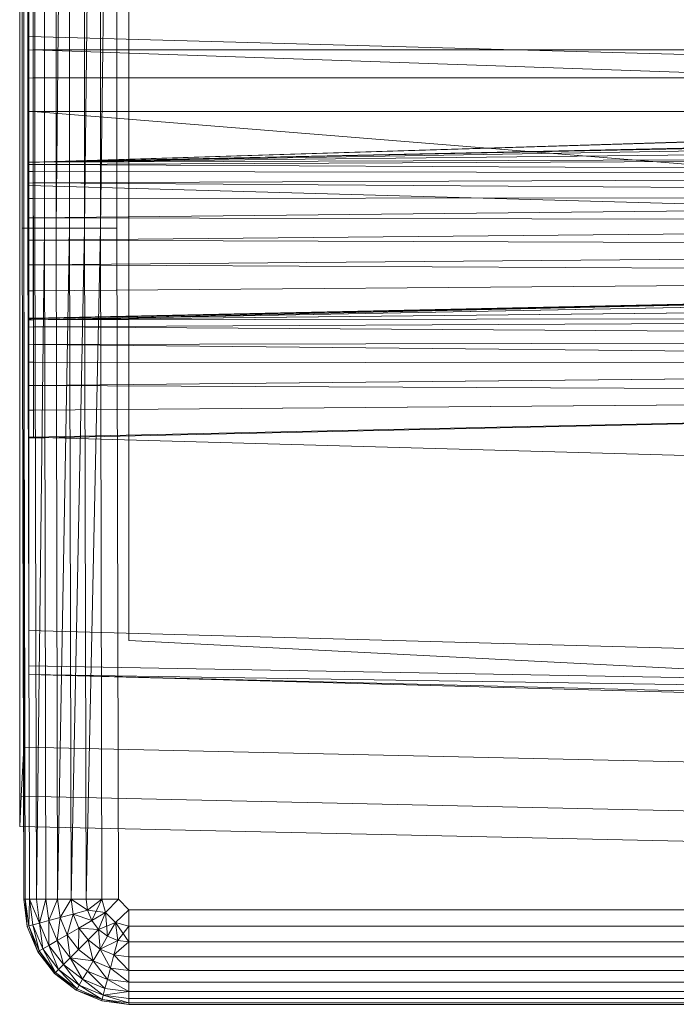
# Model space of a CAD drawing. Header units: metres. Extents: x 397.7 to 427.5, y 12.7 to 28.4.
# Tile 45 of 85: x 407.5527 to 407.6441, y 26.1113 to 26.2484. Entities that reach past the tile are written whole.
import ezdxf

# ---------------------------------------------------------------- set-up
doc = ezdxf.new("R2010")
doc.units = ezdxf.units.M
doc.layers.add('A-DETL-____-MBND', color=7, linetype='Continuous', lineweight=18)

# ---------------------------------------------------------------- blocks, each defined once
blk = doc.blocks.new('Family - Inodor P4-153813-07_PCI_P4')
at = {"layer": 'A-DETL-____-MBND', "color": 253, "true_color": 0xaaaaaa}
for p, q in [((0.00056, 0.01465), (0.00056, 0.38826)), ((0.00056, 0.01465), (0.00056, 0.38826)), ((0, 0.36417), (0, 0.03582)), ((0, 0.03582), (0, 0.36417)), ((0.00056, 0.36417), (0.00056, 0.03582)), ((0.00056, 0.03582), (0.00056, 0.36417)), ((0.01521, 0.35403), (0.01521, 0.05064)), ((0.01521, 0.35403), (0.01521, 0.05064)), ((0.00036, 0.10805), (0.00036, 0.29485)), ((0.00036, 0.10805), (0.00036, 0.29485)), ((0.00056, 0.10805), (0.00056, 0.29485)), ((0.00056, 0.29485), (0.00056, 0.10805)), ((0.00056, 0.10805), (0.00056, 0.29485)), ((0.00116, 0.10805), (0.00116, 0.29485)), ((0.00116, 0.29485), (0.00116, 0.10805)), ((0.00116, 0.10805), (0.00116, 0.29485)), ((0.00213, 0.10805), (0.00213, 0.29485)), ((0.00213, 0.29485), (0.00213, 0.10805)), ((0.00213, 0.10805), (0.00213, 0.29485)), ((0.00345, 0.10805), (0.00345, 0.29485)), ((0.00345, 0.29485), (0.00345, 0.10805)), ((0.00345, 0.10805), (0.00345, 0.29485)), ((0.00508, 0.10805), (0.00508, 0.29485)), ((0.00508, 0.29485), (0.00508, 0.10805)), ((0.00696, 0.29485), (0.00508, 0.10805)), ((0.00508, 0.10805), (0.00508, 0.29485)), ((0.00508, 0.10805), (0.00696, 0.29485)), ((0.00696, 0.10805), (0.00696, 0.29485)), ((0.00696, 0.10805), (0.00696, 0.29485)), ((0.00696, 0.10805), (0.00696, 0.29485)), ((0.00904, 0.10805), (0.00904, 0.29485)), ((0.00904, 0.29485), (0.00904, 0.10805)), ((0.01126, 0.29485), (0.00904, 0.10805)), ((0.00904, 0.10805), (0.00904, 0.29485)), ((0.00904, 0.10805), (0.01126, 0.29485)), ((0.01126, 0.10805), (0.01126, 0.29485)), ((0.01354, 0.29485), (0.01126, 0.10805)), ((0.01126, 0.10805), (0.01126, 0.29485)), ((0.01126, 0.10805), (0.01126, 0.29485)), ((0.01126, 0.10805), (0.01354, 0.29485)), ((0.01354, 0.10805), (0.01354, 0.29485)), ((0.01354, 0.29485), (0.01354, 0.10805)), ((0.01354, 0.10805), (0.01354, 0.29485)), ((0.00127, 0.11722), (0.00127, 0.28262)), ((0.00127, 0.13284), (0.00127, 0.26701)), ((0.00127, 0.267), (0.00127, 0.13339)), ((0.00186, 0.26697), (0.00186, 0.13288)), ((0.00186, 0.13288), (0.00186, 0.26697)), ((0.00186, 0.13288), (0.00186, 0.26697)), ((0.00186, 0.13288), (0.00186, 0.26697)), ((0.00127, 0.13475), (0.00127, 0.15852)), ((0.51095, 0.12067), (0.00127, 0.13475)), ((0.00127, 0.11399), (0.00127, 0.13475)), ((0.52327, 0.1334), (0.00127, 0.11723)), ((0.00127, 0.13339), (0.00127, 0.13285)), ((0.00187, 0.11726), (0.52327, 0.1334)), ((0.00187, 0.11726), (0.52327, 0.1334)), ((0.00186, 0.13288), (0.00127, 0.13285)), ((0.00186, 0.13288), (0.00127, 0.13285)), ((0.00186, 0.13288), (0.00127, 0.13284)), ((0.00186, 0.13288), (0.00127, 0.13284)), ((0.00127, 0.13285), (0.00127, 0.12897)), ((0.00127, 0.13284), (0.00127, 0.11728)), ((0.00186, 0.13288), (0.28176, 0.13288)), ((0.28176, 0.13288), (0.00186, 0.13288)), ((0.00186, 0.12899), (0.00186, 0.13288)), ((0.00186, 0.13288), (0.00186, 0.12899)), ((0.28176, 0.13288), (0.00186, 0.13288)), ((0.28176, 0.13288), (0.00186, 0.13288)), ((0.28176, 0.12326), (0.00186, 0.13288)), ((0.00186, 0.13288), (0.00187, 0.11726)), ((0.28176, 0.12326), (0.00186, 0.13288)), ((0.00187, 0.11726), (0.00186, 0.13288)), ((0.00187, 0.11726), (0.51154, 0.13288)), ((0.00187, 0.11726), (0.51154, 0.13288)), ((0.00186, 0.12899), (0.00127, 0.12897)), ((0.00186, 0.12899), (0.00127, 0.12897)), ((0.00127, 0.12897), (0.00127, 0.12431)), ((0.00186, 0.12899), (0.28176, 0.12899)), ((0.28176, 0.12899), (0.00186, 0.12899)), ((0.00186, 0.12431), (0.00186, 0.12899)), ((0.00186, 0.12899), (0.00186, 0.12431)), ((0.00186, 0.12431), (0.00127, 0.12431)), ((0.00127, 0.12431), (0.00186, 0.12431)), ((0.00127, 0.12431), (0.00127, 0.1243)), ((0.00186, 0.12431), (0.00127, 0.1243)), ((0.00127, 0.1243), (0.00186, 0.12431)), ((0.00186, 0.12431), (0.00127, 0.12428)), ((0.00186, 0.12431), (0.00127, 0.12428)), ((0.00127, 0.1243), (0.00127, 0.12428)), ((0.00127, 0.12428), (0.00127, 0.09539)), ((0.00186, 0.12431), (0.28176, 0.12431)), ((0.28176, 0.12431), (0.00186, 0.12431)), ((0.28175, 0.10165), (0.00186, 0.12431)), ((0.00186, 0.12431), (0.00192, 0.09531)), ((0.28175, 0.10165), (0.00186, 0.12431)), ((0.00192, 0.09531), (0.00186, 0.12431)), ((0.28176, 0.12326), (0.00187, 0.11726)), ((0.00187, 0.11726), (0.28176, 0.12326)), ((0.00187, 0.11726), (0.28176, 0.12326)), ((0.00187, 0.11726), (0.28176, 0.12326)), ((0.28176, 0.12295), (0.00187, 0.11726)), ((0.00187, 0.11726), (0.28176, 0.12295)), ((0.28176, 0.12197), (0.00187, 0.11726)), ((0.00187, 0.11726), (0.28176, 0.12197)), ((0.28176, 0.12037), (0.00187, 0.11726)), ((0.00187, 0.11726), (0.28176, 0.12037)), ((0.28176, 0.11819), (0.00187, 0.11726)), ((0.00187, 0.11694), (0.28176, 0.11819)), ((0.00187, 0.11726), (0.28176, 0.11819)), ((0.00187, 0.11694), (0.28176, 0.11819)), ((0.00187, 0.11726), (0.00127, 0.11728)), ((0.00127, 0.11728), (0.00187, 0.11726)), ((0.00127, 0.11728), (0.00127, 0.11723)), ((0.00187, 0.11726), (0.00127, 0.11723)), ((0.00187, 0.11726), (0.00127, 0.11723)), ((0.00127, 0.11722), (0.00187, 0.11726)), ((0.00187, 0.11726), (0.00127, 0.11722)), ((0.00127, 0.11722), (0.00127, 0.11691)), ((0.00187, 0.11694), (0.00127, 0.11691)), ((0.00187, 0.11694), (0.00127, 0.11691)), ((0.00127, 0.11691), (0.00127, 0.11594)), ((0.00187, 0.11694), (0.00187, 0.11726)), ((0.00187, 0.11726), (0.00187, 0.11694)), ((0.28176, 0.11552), (0.00187, 0.11694)), ((0.28176, 0.11552), (0.00187, 0.11694)), ((0.00187, 0.11596), (0.00187, 0.11694)), ((0.00187, 0.11694), (0.00187, 0.11596)), ((0.00187, 0.11596), (0.00127, 0.11594)), ((0.00187, 0.11596), (0.00127, 0.11594)), ((0.00127, 0.11594), (0.00127, 0.11434)), ((0.28176, 0.11552), (0.00187, 0.11596)), ((0.28176, 0.11552), (0.00187, 0.11596)), ((0.00187, 0.11436), (0.00187, 0.11596)), ((0.00187, 0.11596), (0.00187, 0.11436)), ((0.28176, 0.11552), (0.00187, 0.11436)), ((0.00187, 0.11436), (0.28176, 0.11552)), ((0.00187, 0.11436), (0.00127, 0.11434)), ((0.00187, 0.11436), (0.00127, 0.11434)), ((0.00127, 0.11434), (0.00127, 0.11218)), ((0.51095, 0.09991), (0.00127, 0.11399)), ((0.00127, 0.07896), (0.00127, 0.11399)), ((0.28176, 0.11242), (0.00187, 0.11436)), ((0.28176, 0.11242), (0.00187, 0.11436)), ((0.00187, 0.11219), (0.00187, 0.11436)), ((0.00187, 0.11436), (0.00187, 0.11219)), ((0.28176, 0.11242), (0.00187, 0.11219)), ((0.00187, 0.10951), (0.28176, 0.11242)), ((0.00187, 0.11219), (0.28176, 0.11242)), ((0.00187, 0.10951), (0.28176, 0.11242)), ((0.00187, 0.11219), (0.00127, 0.11218)), ((0.00187, 0.11219), (0.00127, 0.11218)), ((0.00127, 0.11218), (0.00127, 0.10951)), ((0.00187, 0.10951), (0.00187, 0.11219)), ((0.00187, 0.11219), (0.00187, 0.10951)), ((0.00187, 0.10951), (0.00127, 0.10951)), ((0.00127, 0.10951), (0.00187, 0.10951)), ((0.00187, 0.10951), (0.00127, 0.10951)), ((0.00187, 0.10951), (0.00127, 0.10951)), ((0.00127, 0.10951), (0.00127, 0.10642)), ((0.28176, 0.10898), (0.00187, 0.10951)), ((0.28176, 0.10898), (0.00187, 0.10951)), ((0.00187, 0.10641), (0.00187, 0.10951)), ((0.00187, 0.10951), (0.00187, 0.10641)), ((0.28176, 0.10898), (0.00187, 0.10641)), ((0.00187, 0.10641), (0.28176, 0.10898)), ((0.00056, 0.10805), (0.00036, 0.10805)), ((0.00056, 0.01465), (0.00036, 0.10805)), ((0.00036, 0.10805), (0.00056, 0.10805)), ((0.00056, 0.10805), (0.00036, 0.10805)), ((0.00056, 0.01465), (0.00036, 0.10805)), ((0.00116, 0.10805), (0.00056, 0.10805)), ((0.00076, 0.01465), (0.00056, 0.10805)), ((0.00056, 0.10805), (0.00116, 0.10805)), ((0.00056, 0.10805), (0.00056, 0.01465)), ((0.00116, 0.10805), (0.00056, 0.10805)), ((0.00076, 0.01465), (0.00056, 0.10805)), ((0.00076, 0.01465), (0.00056, 0.10805)), ((0.00056, 0.01465), (0.00056, 0.10805)), ((0.00213, 0.10805), (0.00116, 0.10805)), ((0.00136, 0.01465), (0.00116, 0.10805)), ((0.00116, 0.10805), (0.00213, 0.10805)), ((0.00116, 0.10805), (0.00136, 0.01465)), ((0.00213, 0.10805), (0.00116, 0.10805)), ((0.00136, 0.01465), (0.00116, 0.10805)), ((0.00345, 0.10805), (0.00213, 0.10805)), ((0.00233, 0.01465), (0.00213, 0.10805)), ((0.00213, 0.10805), (0.00345, 0.10805)), ((0.00213, 0.10805), (0.00233, 0.01465)), ((0.00345, 0.10805), (0.00213, 0.10805)), ((0.00233, 0.01465), (0.00213, 0.10805)), ((0.00345, 0.10805), (0.00233, 0.01465)), ((0.00233, 0.01465), (0.00345, 0.10805)), ((0.00365, 0.01465), (0.00345, 0.10805)), ((0.00345, 0.10805), (0.00508, 0.10805)), ((0.00508, 0.10805), (0.00345, 0.10805)), ((0.00365, 0.01465), (0.00345, 0.10805)), ((0.00365, 0.01465), (0.00345, 0.10805)), ((0.00528, 0.01465), (0.00508, 0.10805)), ((0.00696, 0.10805), (0.00508, 0.10805)), ((0.00508, 0.10805), (0.00528, 0.01465)), ((0.00696, 0.10805), (0.00508, 0.10805)), ((0.00528, 0.01465), (0.00508, 0.10805)), ((0.00696, 0.10805), (0.00528, 0.01465)), ((0.00528, 0.01465), (0.00696, 0.10805)), ((0.00716, 0.01465), (0.00696, 0.10805)), ((0.00696, 0.10805), (0.00904, 0.10805)), ((0.00904, 0.10805), (0.00696, 0.10805)), ((0.00716, 0.01465), (0.00696, 0.10805)), ((0.00716, 0.01465), (0.00696, 0.10805)), ((0.00904, 0.10805), (0.00716, 0.01465)), ((0.00716, 0.01465), (0.00904, 0.10805)), ((0.00924, 0.01465), (0.00904, 0.10805)), ((0.01126, 0.10805), (0.00904, 0.10805)), ((0.01126, 0.10805), (0.00904, 0.10805)), ((0.00924, 0.01465), (0.00904, 0.10805)), ((0.00924, 0.01465), (0.00904, 0.10805)), ((0.01126, 0.10805), (0.00924, 0.01465)), ((0.00924, 0.01465), (0.01126, 0.10805)), ((0.01146, 0.01465), (0.01126, 0.10805)), ((0.01354, 0.10805), (0.01126, 0.10805)), ((0.01354, 0.10805), (0.01126, 0.10805)), ((0.01146, 0.01465), (0.01126, 0.10805)), ((0.01146, 0.01465), (0.01126, 0.10805)), ((0.01374, 0.01465), (0.01354, 0.10805)), ((0.01354, 0.10805), (0.01374, 0.01465)), ((0.01354, 0.10805), (0.01374, 0.01465)), ((0.00187, 0.10641), (0.00127, 0.10642)), ((0.00127, 0.10642), (0.00187, 0.10641)), ((0.00127, 0.10642), (0.00127, 0.10642)), ((0.00187, 0.10641), (0.00127, 0.10642)), ((0.00127, 0.10642), (0.00187, 0.10641)), ((0.00127, 0.10642), (0.00127, 0.10641)), ((0.00187, 0.10641), (0.00127, 0.10641)), ((0.00187, 0.10641), (0.00127, 0.10641)), ((0.00127, 0.10641), (0.00127, 0.10299)), ((0.28176, 0.10533), (0.00187, 0.10641)), ((0.00187, 0.10641), (0.00187, 0.10298)), ((0.28176, 0.10533), (0.00187, 0.10641)), ((0.00187, 0.10298), (0.00187, 0.10641)), ((0.28176, 0.10533), (0.00187, 0.10298)), ((0.00187, 0.10298), (0.28176, 0.10533)), ((0.00187, 0.10298), (0.00127, 0.10299)), ((0.00127, 0.10299), (0.00187, 0.10298)), ((0.00127, 0.10299), (0.00127, 0.10298)), ((0.00187, 0.10298), (0.00127, 0.10298)), ((0.00127, 0.10298), (0.00187, 0.10298)), ((0.00127, 0.10298), (0.00127, 0.10297)), ((0.00187, 0.10298), (0.00127, 0.10297)), ((0.00187, 0.10298), (0.00127, 0.10297)), ((0.00127, 0.10297), (0.00127, 0.09933)), ((0.28176, 0.10156), (0.00187, 0.10298)), ((0.28176, 0.10156), (0.00187, 0.10298)), ((0.00187, 0.09932), (0.00187, 0.10298)), ((0.00187, 0.10298), (0.00187, 0.09932)), ((0.28176, 0.10156), (0.00127, 0.09542)), ((0.28176, 0.10156), (0.00187, 0.09932)), ((0.00187, 0.09555), (0.28176, 0.10156)), ((0.00187, 0.09932), (0.28176, 0.10156)), ((0.00187, 0.09555), (0.28176, 0.10156)), ((0.28175, 0.10165), (0.00192, 0.09531)), ((0.00192, 0.09531), (0.28175, 0.10165)), ((0.28181, 0.10065), (0.00192, 0.09531)), ((0.00192, 0.09531), (0.28181, 0.10065)), ((0.00187, 0.09932), (0.00127, 0.09933)), ((0.00127, 0.09933), (0.00187, 0.09932)), ((0.00127, 0.09933), (0.00127, 0.09932)), ((0.00187, 0.09932), (0.00127, 0.09932)), ((0.00187, 0.09932), (0.00127, 0.09932)), ((0.00127, 0.09932), (0.00127, 0.09556)), ((0.00187, 0.09555), (0.00187, 0.09932)), ((0.00187, 0.09932), (0.00187, 0.09555)), ((0.28181, 0.0982), (0.00192, 0.09531)), ((0.00192, 0.09531), (0.28181, 0.0982)), ((0.00187, 0.09555), (0.00127, 0.09556)), ((0.00127, 0.09556), (0.00187, 0.09555)), ((0.00127, 0.09556), (0.00127, 0.09555)), ((0.00187, 0.09555), (0.00127, 0.09552)), ((0.00187, 0.09555), (0.00127, 0.09555)), ((0.00127, 0.09555), (0.00187, 0.09555)), ((0.00127, 0.09555), (0.00127, 0.09553)), ((0.00187, 0.09555), (0.00127, 0.09553)), ((0.00127, 0.09553), (0.00187, 0.09555)), ((0.00187, 0.09555), (0.00127, 0.09552)), ((0.00127, 0.09553), (0.00127, 0.09552)), ((0.00127, 0.09552), (0.00127, 0.09542)), ((0.00192, 0.09531), (0.00127, 0.09539)), ((0.00127, 0.09539), (0.00192, 0.09531)), ((0.00127, 0.09539), (0.00127, 0.09528)), ((0.00192, 0.09531), (0.00127, 0.09528)), ((0.00192, 0.09531), (0.00127, 0.09528)), ((0.00127, 0.09528), (0.00127, 0.09428)), ((0.28181, 0.09576), (0.00192, 0.09531)), ((0.00192, 0.09431), (0.28181, 0.09576)), ((0.00192, 0.09531), (0.28181, 0.09576)), ((0.00192, 0.09431), (0.28181, 0.09576)), ((0.00192, 0.09431), (0.00192, 0.09531)), ((0.00192, 0.09531), (0.00192, 0.09431)), ((0.00192, 0.09431), (0.00127, 0.09428)), ((0.00192, 0.09431), (0.00127, 0.09428)), ((0.00127, 0.09428), (0.00127, 0.09183)), ((0.28181, 0.09248), (0.00192, 0.09431)), ((0.28181, 0.09248), (0.00192, 0.09431)), ((0.00192, 0.09185), (0.00192, 0.09431)), ((0.00192, 0.09431), (0.00192, 0.09185)), ((0.00192, 0.09185), (0.00127, 0.09183)), ((0.00192, 0.09185), (0.00127, 0.09183)), ((0.28181, 0.09248), (0.00192, 0.09185)), ((0.00192, 0.09185), (0.28181, 0.09248)), ((0.28181, 0.08906), (0.00192, 0.09185)), ((0.28181, 0.08906), (0.00192, 0.09185)), ((0.00192, 0.08942), (0.00192, 0.09185)), ((0.00192, 0.09185), (0.00192, 0.08942)), ((0.00127, 0.09183), (0.00127, 0.08941)), ((0.00192, 0.08942), (0.00127, 0.08941)), ((0.00192, 0.08942), (0.00127, 0.08941)), ((0.00127, 0.08941), (0.00127, 0.08614)), ((0.28181, 0.08906), (0.00192, 0.08942)), ((0.28181, 0.08906), (0.00192, 0.08942)), ((0.00192, 0.08614), (0.00192, 0.08942)), ((0.00192, 0.08942), (0.00192, 0.08614)), ((0.28181, 0.08906), (0.00192, 0.08614)), ((0.00192, 0.08614), (0.28181, 0.08906)), ((0.00192, 0.08614), (0.00127, 0.08614)), ((0.00127, 0.08614), (0.00192, 0.08614)), ((0.00127, 0.08614), (0.00127, 0.08614)), ((0.00192, 0.08614), (0.00127, 0.08614)), ((0.00192, 0.08614), (0.00127, 0.08614)), ((0.00127, 0.08614), (0.00127, 0.08273)), ((0.28181, 0.08497), (0.00192, 0.08614)), ((0.00192, 0.08614), (0.00192, 0.08272)), ((0.28181, 0.08497), (0.00192, 0.08614)), ((0.00192, 0.08272), (0.00192, 0.08614)), ((0.28181, 0.08497), (0.00127, 0.07882)), ((0.28181, 0.08497), (0.00192, 0.08272)), ((0.00192, 0.07896), (0.28181, 0.08497)), ((0.00192, 0.08272), (0.28181, 0.08497)), ((0.00192, 0.07896), (0.28181, 0.08497)), ((0.00192, 0.08272), (0.00127, 0.08273)), ((0.00127, 0.08273), (0.00192, 0.08272)), ((0.00127, 0.08273), (0.00127, 0.08272)), ((0.00192, 0.08272), (0.00127, 0.08272)), ((0.00127, 0.08272), (0.00192, 0.08272)), ((0.00127, 0.08272), (0.00127, 0.08271)), ((0.00192, 0.08272), (0.00127, 0.08271)), ((0.00192, 0.08272), (0.00127, 0.08271)), ((0.00127, 0.08271), (0.00127, 0.07897)), ((0.00192, 0.07896), (0.00192, 0.08272)), ((0.00192, 0.08272), (0.00192, 0.07896)), ((0.00192, 0.07896), (0.00127, 0.07897)), ((0.00127, 0.07897), (0.00192, 0.07896)), ((0.00127, 0.07897), (0.00127, 0.07896)), ((0.51095, 0.06488), (0.00127, 0.07896)), ((0.00127, 0.05207), (0.00127, 0.07896)), ((0.00192, 0.07896), (0.00127, 0.07894)), ((0.00192, 0.07896), (0.00127, 0.07896)), ((0.00127, 0.07896), (0.00192, 0.07896)), ((0.00127, 0.07896), (0.00127, 0.07894)), ((0.00192, 0.07896), (0.00127, 0.07894)), ((0.00127, 0.07894), (0.00192, 0.07896)), ((0.00192, 0.07896), (0.00127, 0.07894)), ((0.00127, 0.07894), (0.00127, 0.07882)), ((0.00127, 0.07894), (0.00127, 0.07894)), ((0.51095, 0.03799), (0.00127, 0.05207)), ((0.00127, 0.04712), (0.00127, 0.05207)), ((0.01521, 0.05064), (0.15161, 0.0437)), ((0.17966, 0.04228), (0.01521, 0.05064)), ((0.51095, 0.03799), (0.00127, 0.04712)), ((0.00127, 0.04594), (0.00127, 0.04712)), ((0.51095, 0.03799), (0.00127, 0.04594)), ((0.51095, 0.03305), (0.00127, 0.04594)), ((0.51095, 0.03186), (0.00127, 0.04594)), ((0, 0.03582), (0, 0.02899)), ((0, 0.02899), (0, 0.03582)), ((0.00056, 0.03582), (0.00022, 0.02899)), ((0.00022, 0.02899), (0.00056, 0.03582)), ((0.00056, 0.03582), (0.31998, 0.0287)), ((0.00056, 0.03582), (0.31998, 0.0287)), ((0.00022, 0.02899), (0, 0.02477)), ((0, 0.02477), (0.00022, 0.02899)), ((0, 0.02899), (0, 0.02477)), ((0, 0.02477), (0, 0.02899)), ((0.00022, 0.02899), (0.31971, 0.02187)), ((0.00022, 0.02899), (0.31971, 0.02187)), ((0, 0.02477), (0.31954, 0.01764)), ((0, 0.02477), (0.31954, 0.01764)), ((0.00076, 0.01465), (0.00056, 0.01465)), ((0.00106, 0.01086), (0.00056, 0.01465)), ((0.00106, 0.01086), (0.00056, 0.01465)), ((0.00106, 0.01086), (0.00056, 0.01465)), ((0.00076, 0.01465), (0.00056, 0.01465)), ((0.00076, 0.01465), (0.00056, 0.01465)), ((0.00106, 0.01086), (0.00056, 0.01465)), ((0.00136, 0.01465), (0.00076, 0.01465)), ((0.00126, 0.01091), (0.00076, 0.01465)), ((0.00076, 0.01465), (0.00136, 0.01465)), ((0.00076, 0.01465), (0.00106, 0.01086)), ((0.00136, 0.01465), (0.00076, 0.01465)), ((0.00126, 0.01091), (0.00076, 0.01465)), ((0.00126, 0.01091), (0.00076, 0.01465)), ((0.00106, 0.01086), (0.00076, 0.01465)), ((0.00136, 0.01465), (0.00126, 0.01091)), ((0.00126, 0.01091), (0.00136, 0.01465)), ((0.00233, 0.01465), (0.00136, 0.01465)), ((0.00183, 0.01106), (0.00136, 0.01465)), ((0.00136, 0.01465), (0.00233, 0.01465)), ((0.00233, 0.01465), (0.00136, 0.01465)), ((0.00277, 0.01132), (0.00136, 0.01465)), ((0.00277, 0.01132), (0.00136, 0.01465)), ((0.00183, 0.01106), (0.00136, 0.01465)), ((0.00183, 0.01106), (0.00136, 0.01465)), ((0.00365, 0.01465), (0.00233, 0.01465)), ((0.00233, 0.01465), (0.00277, 0.01132)), ((0.00365, 0.01465), (0.00233, 0.01465)), ((0.00233, 0.01465), (0.00277, 0.01132)), ((0.00365, 0.01465), (0.00233, 0.01465)), ((0.00277, 0.01132), (0.00233, 0.01465)), ((0.00365, 0.01465), (0.00277, 0.01132)), ((0.00277, 0.01132), (0.00365, 0.01465)), ((0.00528, 0.01465), (0.00365, 0.01465)), ((0.00405, 0.01166), (0.00365, 0.01465)), ((0.00365, 0.01465), (0.00528, 0.01465)), ((0.00528, 0.01465), (0.00365, 0.01465)), ((0.00405, 0.01166), (0.00365, 0.01465)), ((0.00405, 0.01166), (0.00365, 0.01465)), ((0.00528, 0.01465), (0.00405, 0.01166)), ((0.00405, 0.01166), (0.00528, 0.01465)), ((0.00716, 0.01465), (0.00528, 0.01465)), ((0.00562, 0.01208), (0.00528, 0.01465)), ((0.00716, 0.01465), (0.00528, 0.01465)), ((0.00716, 0.01465), (0.00528, 0.01465)), ((0.00562, 0.01208), (0.00528, 0.01465)), ((0.00562, 0.01208), (0.00528, 0.01465)), ((0.00716, 0.01465), (0.00562, 0.01208)), ((0.00562, 0.01208), (0.00716, 0.01465)), ((0.00924, 0.01465), (0.00716, 0.01465)), ((0.00744, 0.01257), (0.00716, 0.01465)), ((0.00924, 0.01465), (0.00716, 0.01465)), ((0.00924, 0.01465), (0.00716, 0.01465)), ((0.00945, 0.01311), (0.00716, 0.01465)), ((0.00945, 0.01311), (0.00716, 0.01465)), ((0.00744, 0.01257), (0.00716, 0.01465)), ((0.00744, 0.01257), (0.00716, 0.01465)), ((0.01146, 0.01465), (0.00924, 0.01465)), ((0.00924, 0.01465), (0.00945, 0.01311)), ((0.01146, 0.01465), (0.00924, 0.01465)), ((0.00924, 0.01465), (0.00945, 0.01311)), ((0.01146, 0.01465), (0.00924, 0.01465)), ((0.00945, 0.01311), (0.00924, 0.01465)), ((0.01146, 0.01465), (0.00945, 0.01311)), ((0.01146, 0.01465), (0.00945, 0.01311)), ((0.00945, 0.01311), (0.01146, 0.01465)), ((0.01004, 0.01167), (0.01146, 0.01465)), ((0.01004, 0.01167), (0.01146, 0.01465)), ((0.01374, 0.01465), (0.01146, 0.01465)), ((0.01196, 0.01277), (0.01146, 0.01465)), ((0.01146, 0.01465), (0.01374, 0.01465)), ((0.01196, 0.01277), (0.01146, 0.01465)), ((0.01146, 0.01465), (0.01374, 0.01465)), ((0.01196, 0.01277), (0.01146, 0.01465)), ((0.01374, 0.01465), (0.01196, 0.01277)), ((0.01196, 0.01277), (0.01374, 0.01465)), ((0.01196, 0.01277), (0.01374, 0.01465)), ((0.01521, 0.01318), (0.01374, 0.01465)), ((0.01374, 0.01465), (0.01521, 0.01318)), ((0.01521, 0.01318), (0.01374, 0.01465)), ((0.00744, 0.01257), (0.00562, 0.01208)), ((0.00744, 0.01257), (0.00562, 0.01208)), ((0.00562, 0.01208), (0.00744, 0.01257)), ((0.00661, 0.00968), (0.00744, 0.01257)), ((0.00661, 0.00968), (0.00744, 0.01257)), ((0.00945, 0.01311), (0.00744, 0.01257)), ((0.00945, 0.01311), (0.00744, 0.01257)), ((0.00744, 0.01257), (0.00945, 0.01311)), ((0.00824, 0.01062), (0.00744, 0.01257)), ((0.01004, 0.01167), (0.00744, 0.01257)), ((0.01004, 0.01167), (0.00744, 0.01257)), ((0.00824, 0.01062), (0.00744, 0.01257)), ((0.00824, 0.01062), (0.00744, 0.01257)), ((0.01196, 0.01277), (0.00945, 0.01311)), ((0.01004, 0.01167), (0.00945, 0.01311)), ((0.01004, 0.01167), (0.00945, 0.01311)), ((0.01004, 0.01167), (0.00945, 0.01311)), ((0.01196, 0.01277), (0.01004, 0.01167)), ((0.01196, 0.01277), (0.01004, 0.01167)), ((0.01004, 0.01167), (0.01196, 0.01277)), ((0.01196, 0.01277), (0.01099, 0.01043)), ((0.01099, 0.01043), (0.01196, 0.01277)), ((0.01099, 0.01043), (0.01196, 0.01277)), ((0.01334, 0.0114), (0.01196, 0.01277)), ((0.01196, 0.01277), (0.01334, 0.0114)), ((0.01334, 0.0114), (0.01196, 0.01277)), ((0.01223, 0.00948), (0.01196, 0.01277)), ((0.01223, 0.00948), (0.01196, 0.01277)), ((0.01521, 0.01318), (0.01334, 0.0114)), ((0.01521, 0.01318), (0.01334, 0.0114)), ((0.01334, 0.0114), (0.01521, 0.01318)), ((0.15024, 0.01318), (0.01521, 0.01318)), ((0.01521, 0.0109), (0.01521, 0.01318)), ((0.01521, 0.01318), (0.15024, 0.01318)), ((0.15024, 0.01318), (0.01521, 0.01318)), ((0.01521, 0.0109), (0.01521, 0.01318)), ((0.01521, 0.0109), (0.01521, 0.01318)), ((0.00183, 0.01106), (0.00126, 0.01091)), ((0.00183, 0.01106), (0.00126, 0.01091)), ((0.00126, 0.01091), (0.00183, 0.01106)), ((0.00277, 0.01132), (0.00183, 0.01106)), ((0.00277, 0.01132), (0.00183, 0.01106)), ((0.00183, 0.01106), (0.00277, 0.01132)), ((0.00322, 0.00772), (0.00183, 0.01106)), ((0.00322, 0.00772), (0.00183, 0.01106)), ((0.0027, 0.00743), (0.00183, 0.01106)), ((0.00322, 0.00772), (0.00183, 0.01106)), ((0.0027, 0.00743), (0.00183, 0.01106)), ((0.00405, 0.01166), (0.00277, 0.01132)), ((0.00405, 0.01166), (0.00277, 0.01132)), ((0.00277, 0.01132), (0.00405, 0.01166)), ((0.00406, 0.00821), (0.00277, 0.01132)), ((0.00406, 0.00821), (0.00277, 0.01132)), ((0.00322, 0.00772), (0.00277, 0.01132)), ((0.00406, 0.00821), (0.00277, 0.01132)), ((0.00322, 0.00772), (0.00277, 0.01132)), ((0.00562, 0.01208), (0.00405, 0.01166)), ((0.00562, 0.01208), (0.00405, 0.01166)), ((0.00405, 0.01166), (0.00562, 0.01208)), ((0.0052, 0.00887), (0.00405, 0.01166)), ((0.0052, 0.00887), (0.00405, 0.01166)), ((0.00406, 0.00821), (0.00405, 0.01166)), ((0.0052, 0.00887), (0.00405, 0.01166)), ((0.00406, 0.00821), (0.00405, 0.01166)), ((0.0052, 0.00887), (0.00562, 0.01208)), ((0.0052, 0.00887), (0.00562, 0.01208)), ((0.00661, 0.00968), (0.00562, 0.01208)), ((0.00661, 0.00968), (0.00562, 0.01208)), ((0.00661, 0.00968), (0.00562, 0.01208)), ((0.01004, 0.01167), (0.00824, 0.01062)), ((0.01004, 0.01167), (0.00824, 0.01062)), ((0.00824, 0.01062), (0.01004, 0.01167)), ((0.01099, 0.01043), (0.01004, 0.01167)), ((0.01099, 0.01043), (0.01004, 0.01167)), ((0.01099, 0.01043), (0.01004, 0.01167)), ((0.01334, 0.0114), (0.01099, 0.01043)), ((0.01334, 0.0114), (0.01223, 0.00948)), ((0.01334, 0.0114), (0.01223, 0.00948)), ((0.01223, 0.00948), (0.01334, 0.0114)), ((0.01521, 0.0109), (0.01334, 0.0114)), ((0.01367, 0.00888), (0.01334, 0.0114)), ((0.01521, 0.0109), (0.01334, 0.0114)), ((0.01367, 0.00888), (0.01334, 0.0114)), ((0.01521, 0.0109), (0.01334, 0.0114)), ((0.01521, 0.00868), (0.01334, 0.0114)), ((0.01521, 0.00868), (0.01334, 0.0114)), ((0.01367, 0.00888), (0.01334, 0.0114)), ((0.00126, 0.01091), (0.00106, 0.01086)), ((0.00126, 0.01091), (0.00106, 0.01086)), ((0.00106, 0.01086), (0.00126, 0.01091)), ((0.00253, 0.00733), (0.00106, 0.01086)), ((0.00253, 0.00733), (0.00106, 0.01086)), ((0.00253, 0.00733), (0.00106, 0.01086)), ((0.00253, 0.00733), (0.00106, 0.01086)), ((0.0027, 0.00743), (0.00126, 0.01091)), ((0.0027, 0.00743), (0.00126, 0.01091)), ((0.00253, 0.00733), (0.00126, 0.01091)), ((0.0027, 0.00743), (0.00126, 0.01091)), ((0.00253, 0.00733), (0.00126, 0.01091)), ((0.00661, 0.00968), (0.0052, 0.00887)), ((0.00661, 0.00968), (0.0052, 0.00887)), ((0.0052, 0.00887), (0.00661, 0.00968)), ((0.00824, 0.01062), (0.00661, 0.00968)), ((0.00824, 0.01062), (0.00661, 0.00968)), ((0.00661, 0.00968), (0.00824, 0.01062)), ((0.00819, 0.00763), (0.00661, 0.00968)), ((0.00819, 0.00763), (0.00661, 0.00968)), ((0.00704, 0.00648), (0.00661, 0.00968)), ((0.00819, 0.00763), (0.00661, 0.00968)), ((0.00704, 0.00648), (0.00661, 0.00968)), ((0.00819, 0.00763), (0.00824, 0.01062)), ((0.00819, 0.00763), (0.00824, 0.01062)), ((0.00952, 0.00896), (0.00824, 0.01062)), ((0.01099, 0.01043), (0.00824, 0.01062)), ((0.01099, 0.01043), (0.00824, 0.01062)), ((0.00952, 0.00896), (0.00824, 0.01062)), ((0.00952, 0.00896), (0.00824, 0.01062)), ((0.01099, 0.01043), (0.00952, 0.00896)), ((0.01099, 0.01043), (0.00952, 0.00896)), ((0.00952, 0.00896), (0.01099, 0.01043)), ((0.01223, 0.00948), (0.01099, 0.01043)), ((0.01223, 0.00948), (0.01099, 0.01043)), ((0.01223, 0.00948), (0.01099, 0.01043)), ((0.01119, 0.00768), (0.01099, 0.01043)), ((0.01119, 0.00768), (0.01099, 0.01043)), ((0.01521, 0.0109), (0.01367, 0.00888)), ((0.15024, 0.0109), (0.01521, 0.0109)), ((0.01521, 0.00868), (0.01521, 0.0109)), ((0.01521, 0.0109), (0.15024, 0.0109)), ((0.01521, 0.0109), (0.01521, 0.00868)), ((0.15024, 0.0109), (0.01521, 0.0109)), ((0.01521, 0.00868), (0.01521, 0.0109)), ((0.0052, 0.00887), (0.00406, 0.00821)), ((0.0052, 0.00887), (0.00406, 0.00821)), ((0.00406, 0.00821), (0.0052, 0.00887)), ((0.00704, 0.00648), (0.0052, 0.00887)), ((0.00704, 0.00648), (0.0052, 0.00887)), ((0.00611, 0.00554), (0.0052, 0.00887)), ((0.00704, 0.00648), (0.0052, 0.00887)), ((0.00611, 0.00554), (0.0052, 0.00887)), ((0.00952, 0.00896), (0.00819, 0.00763)), ((0.00952, 0.00896), (0.00819, 0.00763)), ((0.00819, 0.00763), (0.00952, 0.00896)), ((0.01119, 0.00768), (0.00952, 0.00896)), ((0.01119, 0.00768), (0.00952, 0.00896)), ((0.01119, 0.00768), (0.00952, 0.00896)), ((0.01025, 0.00605), (0.00952, 0.00896)), ((0.01025, 0.00605), (0.00952, 0.00896)), ((0.01223, 0.00948), (0.01119, 0.00768)), ((0.01223, 0.00948), (0.01119, 0.00768)), ((0.01119, 0.00768), (0.01223, 0.00948)), ((0.01367, 0.00888), (0.01119, 0.00768)), ((0.01119, 0.00768), (0.01367, 0.00888)), ((0.01367, 0.00888), (0.01223, 0.00948)), ((0.01367, 0.00888), (0.01223, 0.00948)), ((0.01367, 0.00888), (0.01223, 0.00948)), ((0.01313, 0.00687), (0.01367, 0.00888)), ((0.01313, 0.00687), (0.01367, 0.00888)), ((0.01313, 0.00687), (0.01367, 0.00888)), ((0.01521, 0.00868), (0.01313, 0.00687)), ((0.01313, 0.00687), (0.01521, 0.00868)), ((0.01521, 0.00868), (0.01367, 0.00888)), ((0.01521, 0.00868), (0.01367, 0.00888)), ((0.01521, 0.00868), (0.01367, 0.00888)), ((0.15024, 0.00868), (0.01521, 0.00868)), ((0.01521, 0.0066), (0.01521, 0.00868)), ((0.01521, 0.00868), (0.15024, 0.00868)), ((0.15024, 0.00868), (0.01521, 0.00868)), ((0.01521, 0.0066), (0.01521, 0.00868)), ((0.01521, 0.0066), (0.01521, 0.00868)), ((0.0027, 0.00743), (0.00253, 0.00733)), ((0.0027, 0.00743), (0.00253, 0.00733)), ((0.00253, 0.00733), (0.0027, 0.00743)), ((0.00485, 0.00429), (0.00253, 0.00733)), ((0.00485, 0.00429), (0.00253, 0.00733)), ((0.00485, 0.00429), (0.00253, 0.00733)), ((0.00485, 0.00429), (0.00253, 0.00733)), ((0.00322, 0.00772), (0.0027, 0.00743)), ((0.00322, 0.00772), (0.0027, 0.00743)), ((0.0027, 0.00743), (0.00322, 0.00772)), ((0.005, 0.00443), (0.0027, 0.00743)), ((0.005, 0.00443), (0.0027, 0.00743)), ((0.00485, 0.00429), (0.0027, 0.00743)), ((0.005, 0.00443), (0.0027, 0.00743)), ((0.00485, 0.00429), (0.0027, 0.00743)), ((0.00406, 0.00821), (0.00322, 0.00772)), ((0.00406, 0.00821), (0.00322, 0.00772)), ((0.00322, 0.00772), (0.00406, 0.00821)), ((0.00542, 0.00485), (0.00322, 0.00772)), ((0.00542, 0.00485), (0.00322, 0.00772)), ((0.005, 0.00443), (0.00322, 0.00772)), ((0.00542, 0.00485), (0.00322, 0.00772)), ((0.005, 0.00443), (0.00322, 0.00772)), ((0.00611, 0.00554), (0.00406, 0.00821)), ((0.00611, 0.00554), (0.00406, 0.00821)), ((0.00542, 0.00485), (0.00406, 0.00821)), ((0.00611, 0.00554), (0.00406, 0.00821)), ((0.00542, 0.00485), (0.00406, 0.00821)), ((0.00819, 0.00763), (0.00704, 0.00648)), ((0.00819, 0.00763), (0.00704, 0.00648)), ((0.00704, 0.00648), (0.00819, 0.00763)), ((0.01025, 0.00605), (0.00819, 0.00763)), ((0.01025, 0.00605), (0.00819, 0.00763)), ((0.01025, 0.00605), (0.00819, 0.00763)), ((0.01119, 0.00768), (0.01025, 0.00605)), ((0.01119, 0.00768), (0.01025, 0.00605)), ((0.01025, 0.00605), (0.01119, 0.00768)), ((0.01313, 0.00687), (0.01119, 0.00768)), ((0.01313, 0.00687), (0.01119, 0.00768)), ((0.01313, 0.00687), (0.01119, 0.00768)), ((0.01264, 0.00505), (0.01119, 0.00768)), ((0.01264, 0.00505), (0.01119, 0.00768)), ((0.01313, 0.00687), (0.01264, 0.00505)), ((0.01313, 0.00687), (0.01264, 0.00505)), ((0.01264, 0.00505), (0.01313, 0.00687)), ((0.01521, 0.0066), (0.01313, 0.00687)), ((0.01521, 0.0066), (0.01313, 0.00687)), ((0.01521, 0.0066), (0.01313, 0.00687)), ((0.01521, 0.00472), (0.01313, 0.00687)), ((0.01521, 0.00472), (0.01313, 0.00687)), ((0.00611, 0.00554), (0.00542, 0.00485)), ((0.00611, 0.00554), (0.00542, 0.00485)), ((0.00542, 0.00485), (0.00611, 0.00554)), ((0.00704, 0.00648), (0.00611, 0.00554)), ((0.00704, 0.00648), (0.00611, 0.00554)), ((0.00611, 0.00554), (0.00704, 0.00648)), ((0.00877, 0.0035), (0.00611, 0.00554)), ((0.00877, 0.0035), (0.00611, 0.00554)), ((0.00829, 0.00265), (0.00611, 0.00554)), ((0.00877, 0.0035), (0.00611, 0.00554)), ((0.00829, 0.00265), (0.00611, 0.00554)), ((0.00943, 0.00464), (0.00704, 0.00648)), ((0.01025, 0.00605), (0.00704, 0.00648)), ((0.01025, 0.00605), (0.00704, 0.00648)), ((0.00943, 0.00464), (0.00704, 0.00648)), ((0.00877, 0.0035), (0.00704, 0.00648)), ((0.00943, 0.00464), (0.00704, 0.00648)), ((0.00877, 0.0035), (0.00704, 0.00648)), ((0.01025, 0.00605), (0.00943, 0.00464)), ((0.01025, 0.00605), (0.00943, 0.00464)), ((0.00943, 0.00464), (0.01025, 0.00605)), ((0.01264, 0.00505), (0.01025, 0.00605)), ((0.01264, 0.00505), (0.01025, 0.00605)), ((0.01264, 0.00505), (0.01025, 0.00605)), ((0.01222, 0.00348), (0.01025, 0.00605)), ((0.01222, 0.00348), (0.01025, 0.00605)), ((0.15024, 0.0066), (0.01521, 0.0066)), ((0.01521, 0.0066), (0.01521, 0.00472)), ((0.01521, 0.0066), (0.15024, 0.0066)), ((0.01521, 0.0066), (0.01521, 0.00472)), ((0.15024, 0.0066), (0.01521, 0.0066)), ((0.01521, 0.00472), (0.01521, 0.0066)), ((0.005, 0.00443), (0.00485, 0.00429)), ((0.005, 0.00443), (0.00485, 0.00429)), ((0.00485, 0.00429), (0.005, 0.00443)), ((0.00789, 0.00196), (0.00485, 0.00429)), ((0.00789, 0.00196), (0.00485, 0.00429)), ((0.00789, 0.00196), (0.00485, 0.00429)), ((0.00799, 0.00214), (0.00485, 0.00429)), ((0.00799, 0.00214), (0.00485, 0.00429)), ((0.00789, 0.00196), (0.00485, 0.00429)), ((0.00542, 0.00485), (0.005, 0.00443)), ((0.00542, 0.00485), (0.005, 0.00443)), ((0.005, 0.00443), (0.00542, 0.00485)), ((0.00799, 0.00214), (0.005, 0.00443)), ((0.00799, 0.00214), (0.005, 0.00443)), ((0.00799, 0.00214), (0.005, 0.00443)), ((0.00829, 0.00265), (0.00542, 0.00485)), ((0.00829, 0.00265), (0.00542, 0.00485)), ((0.00799, 0.00214), (0.00542, 0.00485)), ((0.00829, 0.00265), (0.00542, 0.00485)), ((0.00799, 0.00214), (0.00542, 0.00485)), ((0.00943, 0.00464), (0.00877, 0.0035)), ((0.00943, 0.00464), (0.00877, 0.0035)), ((0.00877, 0.0035), (0.00943, 0.00464)), ((0.01222, 0.00348), (0.00943, 0.00464)), ((0.01222, 0.00348), (0.00943, 0.00464)), ((0.01188, 0.00221), (0.00943, 0.00464)), ((0.01222, 0.00348), (0.00943, 0.00464)), ((0.01188, 0.00221), (0.00943, 0.00464)), ((0.01264, 0.00505), (0.01222, 0.00348)), ((0.01264, 0.00505), (0.01222, 0.00348)), ((0.01222, 0.00348), (0.01264, 0.00505)), ((0.01521, 0.00472), (0.01264, 0.00505)), ((0.01521, 0.00472), (0.01264, 0.00505)), ((0.01521, 0.00472), (0.01264, 0.00505)), ((0.01521, 0.00309), (0.01264, 0.00505)), ((0.01521, 0.00309), (0.01264, 0.00505)), ((0.15024, 0.00472), (0.01521, 0.00472)), ((0.01521, 0.00472), (0.01521, 0.00309)), ((0.01521, 0.00472), (0.15024, 0.00472)), ((0.01521, 0.00472), (0.01521, 0.00309)), ((0.15024, 0.00472), (0.01521, 0.00472)), ((0.01521, 0.00309), (0.01521, 0.00472)), ((0.00877, 0.0035), (0.00829, 0.00265)), ((0.00877, 0.0035), (0.00829, 0.00265)), ((0.00829, 0.00265), (0.00877, 0.0035)), ((0.01188, 0.00221), (0.00877, 0.0035)), ((0.01188, 0.00221), (0.00877, 0.0035)), ((0.01163, 0.00127), (0.00877, 0.0035)), ((0.01188, 0.00221), (0.00877, 0.0035)), ((0.01163, 0.00127), (0.00877, 0.0035)), ((0.01222, 0.00348), (0.01188, 0.00221)), ((0.01222, 0.00348), (0.01188, 0.00221)), ((0.01188, 0.00221), (0.01222, 0.00348)), ((0.01521, 0.00309), (0.01222, 0.00348)), ((0.01521, 0.00309), (0.01222, 0.00348)), ((0.01521, 0.00309), (0.01222, 0.00348)), ((0.01521, 0.00177), (0.01222, 0.00348)), ((0.01521, 0.00177), (0.01222, 0.00348)), ((0.15024, 0.00309), (0.01521, 0.00309)), ((0.01521, 0.00309), (0.01521, 0.00177)), ((0.01521, 0.00309), (0.15024, 0.00309)), ((0.01521, 0.00309), (0.01521, 0.00177)), ((0.15024, 0.00309), (0.01521, 0.00309)), ((0.01521, 0.00177), (0.01521, 0.00309)), ((0.00799, 0.00214), (0.00789, 0.00196)), ((0.00799, 0.00214), (0.00789, 0.00196)), ((0.00789, 0.00196), (0.00799, 0.00214)), ((0.01142, 0.0005), (0.00789, 0.00196)), ((0.01142, 0.0005), (0.00789, 0.00196)), ((0.01142, 0.0005), (0.00789, 0.00196)), ((0.01147, 0.00069), (0.00789, 0.00196)), ((0.01147, 0.00069), (0.00789, 0.00196)), ((0.01142, 0.0005), (0.00789, 0.00196)), ((0.00829, 0.00265), (0.00799, 0.00214)), ((0.00829, 0.00265), (0.00799, 0.00214)), ((0.00799, 0.00214), (0.00829, 0.00265)), ((0.01147, 0.00069), (0.00799, 0.00214)), ((0.01147, 0.00069), (0.00799, 0.00214)), ((0.01147, 0.00069), (0.00799, 0.00214)), ((0.01163, 0.00127), (0.00829, 0.00265)), ((0.01163, 0.00127), (0.00829, 0.00265)), ((0.01147, 0.00069), (0.00829, 0.00265)), ((0.01163, 0.00127), (0.00829, 0.00265)), ((0.01147, 0.00069), (0.00829, 0.00265)), ((0.01188, 0.00221), (0.01163, 0.00127)), ((0.01188, 0.00221), (0.01163, 0.00127)), ((0.01163, 0.00127), (0.01188, 0.00221)), ((0.01521, 0.00177), (0.01163, 0.00127)), ((0.01163, 0.00127), (0.01521, 0.00177)), ((0.01521, 0.00177), (0.01188, 0.00221)), ((0.01521, 0.00177), (0.01188, 0.00221)), ((0.01521, 0.00177), (0.01188, 0.00221)), ((0.15024, 0.00177), (0.01521, 0.00177)), ((0.01521, 0.0008), (0.01521, 0.00177)), ((0.01521, 0.00177), (0.15024, 0.00177)), ((0.15024, 0.00177), (0.01521, 0.00177)), ((0.01521, 0.0008), (0.01521, 0.00177)), ((0.01521, 0.0008), (0.01521, 0.00177)), ((0.01147, 0.00069), (0.01142, 0.0005)), ((0.01147, 0.00069), (0.01142, 0.0005)), ((0.01142, 0.0005), (0.01147, 0.00069)), ((0.01521, 0), (0.01142, 0.0005)), ((0.01521, 0), (0.01142, 0.0005)), ((0.01521, 0), (0.01142, 0.0005)), ((0.01521, 0), (0.01142, 0.0005)), ((0.01163, 0.00127), (0.01147, 0.00069)), ((0.01163, 0.00127), (0.01147, 0.00069)), ((0.01147, 0.00069), (0.01163, 0.00127)), ((0.01521, 0.0002), (0.01147, 0.00069)), ((0.01521, 0.0002), (0.01147, 0.00069)), ((0.01521, 0), (0.01147, 0.00069)), ((0.01521, 0.0002), (0.01147, 0.00069)), ((0.01521, 0), (0.01147, 0.00069)), ((0.01521, 0.0008), (0.01163, 0.00127)), ((0.01521, 0.0008), (0.01163, 0.00127)), ((0.01521, 0.0008), (0.01163, 0.00127)), ((0.01521, 0.0002), (0.01163, 0.00127)), ((0.01521, 0.0002), (0.01163, 0.00127)), ((0.15024, 0.0008), (0.01521, 0.0008)), ((0.01521, 0.0008), (0.01521, 0.0002)), ((0.01521, 0.0008), (0.15024, 0.0008)), ((0.01521, 0.0008), (0.01521, 0.0002)), ((0.15024, 0.0008), (0.01521, 0.0008)), ((0.01521, 0.0002), (0.01521, 0.0008)), ((0.15024, 0.0002), (0.01521, 0.0002)), ((0.01521, 0.0002), (0.01521, 0)), ((0.01521, 0.0002), (0.15024, 0.0002)), ((0.01521, 0.0002), (0.01521, 0)), ((0.15024, 0.0002), (0.01521, 0.0002)), ((0.01521, 0), (0.01521, 0.0002)), ((0.15024, 0), (0.01521, 0)), ((0.15024, 0), (0.01521, 0)), ((0.15024, 0), (0.01521, 0)), ((0.01521, 0), (0.15024, 0))]:
    blk.add_line(p, q, dxfattribs=at)
blk = doc.blocks.new('LONDR55-XX_ZZ-ARQ-CAA-M3D-Londres55_ifc-1-07_PCI_P4')
at = {"layer": 'A-DETL-____-MBND', "color": 253, "lineweight": 18, "true_color": 0xaaaaaa}
blk.add_blockref('Family - Inodor P4-153813-07_PCI_P4', (407.55268, 26.11126), dxfattribs=at)

msp = doc.modelspace()

# ---------------------------------------------------------------- block references
at = {"lineweight": 5}
msp.add_blockref('LONDR55-XX_ZZ-ARQ-CAA-M3D-Londres55_ifc-1-07_PCI_P4', (0, 0), dxfattribs=at)

doc.saveas('drawing.dxf')
